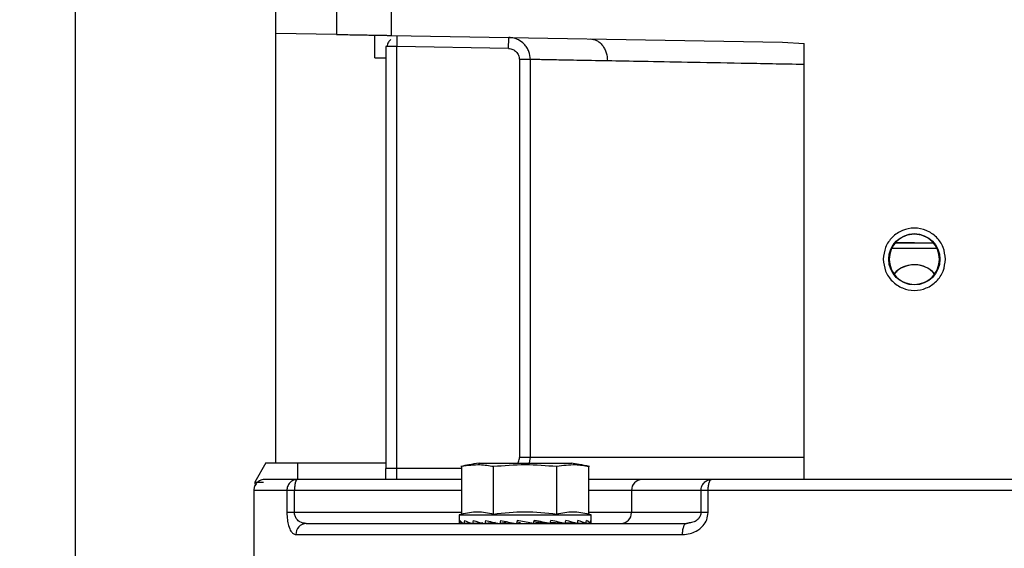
# Model space of a CAD drawing. Header units: inches. Extents: x 170 to 288, y 234 to 248.
# Tile 60 of 256: x 177.0824 to 177.1998, y 244.4929 to 244.5559. Entities that reach past the tile are written whole.
import ezdxf

# ---------------------------------------------------------------- set-up
doc = ezdxf.new("R2010")
doc.units = ezdxf.units.IN
doc.header["$LTSCALE"] = 0.25
doc.header["$MEASUREMENT"] = 0
doc.layers.add('ANNOTATIONS', color=1, linetype='Continuous')
doc.layers.add('SLIM E GUIDE MOTOR LH', color=7, linetype='Continuous')
doc.styles.add('ARIAL', font='arial.ttf', dxfattribs={"height": 0.09375})
doc.dimstyles.new('STANDARD$0', dxfattribs={"dimtxt": 0.09375, "dimasz": 0.09375, "dimexe": 0.03125, "dimexo": 0.046875, "dimgap": 0.09, "dimtad": 0, "dimtih": 1, "dimtoh": 1, "dimdec": 4, "dimzin": 0, "dimdsep": 46, "dimtxsty": 'ARIAL', "dimcen": 0.09, "dimadec": 0, "dimazin": 0, "dimtfac": 1, "dimtdec": 4, "dimtofl": 0, "dimtmove": 0, "dimatfit": 1, "dimfxl": 1, "dimtolj": 1, "dimtzin": 0, "dimarcsym": 0})

# ---------------------------------------------------------------- blocks, each defined once
blk = doc.blocks.new('*D8')
at = {"layer": 'ANNOTATIONS', "color": 0, "lineweight": -2, "transparency": 16777216}
for p, q in [((176.9911646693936, 244.7789401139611), (176.9911646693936, 245.4337754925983)), ((177.6157813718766, 244.2824744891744), (177.6157813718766, 245.4337754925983)), ((176.8974146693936, 245.4025254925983), (176.8036646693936, 245.4025254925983)), ((177.7095313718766, 245.4025254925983), (177.8032813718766, 245.4025254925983))]:
    blk.add_line(p, q, dxfattribs=at)
at = {"layer": 'ANNOTATIONS', "color": 0, "transparency": 16777216}
for points in [[(176.8974146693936, 245.4181504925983), (176.8974146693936, 245.3869004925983), (176.9911646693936, 245.4025254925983)], [(177.7095313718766, 245.4181504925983), (177.7095313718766, 245.3869004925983), (177.6157813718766, 245.4025254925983)]]:
    blk.add_solid(points, dxfattribs=at)
at = {"layer": 'defpoints', "color": 0, "transparency": 16777216}
for p in [(177.6157813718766, 245.4025254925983), (176.9911646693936, 244.6851901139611), (177.6157813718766, 244.1887244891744)]:
    blk.add_point(p, dxfattribs=at)
at = {"layer": 'ANNOTATIONS', "color": 0, "transparency": 16777216, "insert": (177.3544832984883, 245.4025254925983), "char_height": 0.09375, "attachment_point": 5, "style": 'ARIAL'}
blk.add_mtext('\\A1;27 1/2"', dxfattribs=at)

msp = doc.modelspace()

# ---------------------------------------------------------------- linework, layer by layer
at = {"layer": 'SLIM E GUIDE MOTOR LH'}
for p, q in [((177.1129659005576, 244.5030271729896), (177.1129659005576, 244.775993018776)), ((177.0890811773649, 244.4644444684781), (177.0890811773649, 244.6394444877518)), ((177.1201835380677, 244.5574891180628), (177.1201835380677, 244.5540985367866)), ((177.1267453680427, 244.5539840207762), (177.1267453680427, 244.5574891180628)), ((177.1201835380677, 244.5540985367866), (177.1129659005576, 244.5542245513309)), ((177.1247766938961, 244.551324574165), (177.1247766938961, 244.5540183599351)), ((177.1267453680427, 244.5539840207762), (177.1733790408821, 244.5531699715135)), ((177.126188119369, 244.5526600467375), (177.1260892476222, 244.5526600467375)), ((177.1260892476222, 244.5526600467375), (177.1260892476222, 244.5023709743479)), ((177.1274014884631, 244.5010586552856), (177.1274014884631, 244.5526600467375)), ((177.140707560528, 244.5524277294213), (177.1274014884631, 244.5526600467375)), ((177.1733790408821, 244.5531699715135), (177.1759578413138, 244.553008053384)), ((177.1759578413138, 244.5011793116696), (177.1759578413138, 244.553008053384)), ((177.1247766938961, 244.551324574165), (177.1260892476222, 244.5513016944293)), ((177.1433092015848, 244.5511154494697), (177.1420013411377, 244.5511154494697)), ((177.1420013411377, 244.5511154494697), (177.1420013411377, 244.5036833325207)), ((177.1433092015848, 244.5036833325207), (177.1433092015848, 244.5511154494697)), ((177.1890808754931, 244.5292740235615), (177.1868327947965, 244.5292739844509)), ((177.1759578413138, 244.5036833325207), (177.1420013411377, 244.5036833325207)), ((177.1431505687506, 244.502860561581), (177.1433092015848, 244.5036833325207)), ((177.1117847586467, 244.5030271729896), (177.110461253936, 244.500734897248)), ((177.1117847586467, 244.5030271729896), (177.1260892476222, 244.5030271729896)), ((177.1155903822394, 244.5010586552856), (177.1155903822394, 244.5030271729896)), ((177.1274014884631, 244.5023709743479), (177.1260892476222, 244.5023709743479)), ((177.1351069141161, 244.5023709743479), (177.1274014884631, 244.5023709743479)), ((177.1351069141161, 244.5026312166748), (177.1351069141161, 244.4969388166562)), ((177.1371062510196, 244.502995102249), (177.1482609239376, 244.502995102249)), ((177.1388953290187, 244.4969388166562), (177.1388953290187, 244.5026312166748)), ((177.1464718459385, 244.4969388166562), (177.1464718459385, 244.5026312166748)), ((177.1502602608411, 244.4969388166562), (177.1502602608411, 244.5026312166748)), ((177.1351069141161, 244.5010586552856), (177.1155243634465, 244.5010586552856)), ((177.1649057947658, 244.5010586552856), (177.1566274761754, 244.5010586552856)), ((177.1103411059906, 244.4997463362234), (177.1103411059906, 244.4912161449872)), ((177.1142775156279, 244.4997463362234), (177.1103411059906, 244.4997463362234)), ((177.110461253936, 244.500734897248), (177.1114997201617, 244.500734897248)), ((177.110461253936, 244.500734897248), (177.1104844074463, 244.5002927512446)), ((177.1142775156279, 244.4997463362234), (177.1142775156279, 244.4971216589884)), ((177.1151845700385, 244.4971216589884), (177.1151845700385, 244.4997463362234)), ((177.1351069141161, 244.4997463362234), (177.1151845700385, 244.4997463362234)), ((177.1553596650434, 244.4997463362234), (177.1502602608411, 244.4997463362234)), ((177.1636382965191, 244.4997463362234), (177.1553596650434, 244.4997463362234)), ((177.1553596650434, 244.4997463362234), (177.1553596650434, 244.4971216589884)), ((177.1636382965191, 244.4997463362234), (177.1636382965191, 244.4971216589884)), ((177.2136664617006, 244.4997463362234), (177.1644962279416, 244.4997463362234)), ((177.1644962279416, 244.4971216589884), (177.1644962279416, 244.4997463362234)), ((177.1151845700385, 244.4971216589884), (177.1142775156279, 244.4971216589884)), ((177.1351069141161, 244.4971216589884), (177.1151845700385, 244.4971216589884)), ((177.1351069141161, 244.4969388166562), (177.1348096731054, 244.4968591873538)), ((177.1348096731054, 244.4968591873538), (177.1348096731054, 244.4959938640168)), ((177.1348096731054, 244.4968591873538), (177.1505575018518, 244.4968591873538)), ((177.1553596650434, 244.4971216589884), (177.1502602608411, 244.4971216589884)), ((177.1505575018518, 244.4968591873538), (177.1502602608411, 244.4969388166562)), ((177.1505575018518, 244.4959938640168), (177.1505575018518, 244.4968591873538)), ((177.1644962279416, 244.4971216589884), (177.1553596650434, 244.4971216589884)), ((177.1165790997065, 244.4958093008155), (177.1163306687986, 244.4958492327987)), ((177.1353547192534, 244.4958384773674), (177.1348744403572, 244.4958167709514)), ((177.1353565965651, 244.4958376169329), (177.1348797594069, 244.4958167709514)), ((177.1362752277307, 244.4958606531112), (177.135401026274, 244.4958167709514)), ((177.1362893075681, 244.4958563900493), (177.135416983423, 244.4958167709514)), ((177.1375643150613, 244.4958865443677), (177.1364241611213, 244.4958167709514)), ((177.1376109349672, 244.4958757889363), (177.1364491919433, 244.4958167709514)), ((177.1391037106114, 244.4959224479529), (177.137874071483, 244.4958167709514)), ((177.1384184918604, 244.4958487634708), (177.1379066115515, 244.4958167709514)), ((177.1406027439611, 244.4959715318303), (177.1396515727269, 244.4958167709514)), ((177.1406093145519, 244.4960004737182), (177.1406027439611, 244.4959715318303)), ((177.1406027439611, 244.4959715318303), (177.1410373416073, 244.4958951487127)), ((177.1417178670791, 244.4961636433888), (177.1416355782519, 244.4958167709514)), ((177.1421221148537, 244.4958951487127), (177.141672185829, 244.4959715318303)), ((177.1443298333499, 244.4958951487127), (177.1437353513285, 244.496003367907)), ((177.1456780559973, 244.4958167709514), (177.1439402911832, 244.4959715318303)), ((177.1439402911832, 244.4959715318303), (177.1443298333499, 244.4958951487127)), ((177.1474608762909, 244.4958167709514), (177.1457021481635, 244.4959266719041)), ((177.1460963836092, 244.4958951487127), (177.1460594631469, 244.4959043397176)), ((177.1460716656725, 244.4959035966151), (177.1460963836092, 244.4958951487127)), ((177.1474934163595, 244.4958167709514), (177.1474611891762, 244.4958195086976)), ((177.1489179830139, 244.4958167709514), (177.147474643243, 244.4958901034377)), ((177.1489430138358, 244.4958167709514), (177.1489182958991, 244.4958182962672)), ((177.1499505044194, 244.4958167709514), (177.1489248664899, 244.4958633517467)), ((177.1499661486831, 244.4958167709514), (177.1499505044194, 244.4958175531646)), ((177.1504874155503, 244.4958167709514), (177.1499523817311, 244.4958401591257)), ((177.1504930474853, 244.4958167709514), (177.1504874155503, 244.4958170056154)), ((177.1617365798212, 244.4957171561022), (177.1619058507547, 244.4958093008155)), ((177.1622350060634, 244.495833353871), (177.1617368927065, 244.4957177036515)), ((177.1622246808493, 244.4958773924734), (177.1619058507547, 244.4958093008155)), ((177.1153500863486, 244.4944969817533), (177.1614452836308, 244.4944969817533))]:
    msp.add_line(p, q, dxfattribs=at)
at = {"layer": 'SLIM E GUIDE MOTOR LH', "flags": 128}
for points in [[(177.140707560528, 244.5524277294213), (177.1407119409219, 244.5526837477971), (177.1407163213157, 244.5529299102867), (177.1407203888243, 244.5531567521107), (177.1407238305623, 244.5533555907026), (177.1407266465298, 244.5535187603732), (177.1407288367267, 244.553640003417), (177.1407300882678, 244.5537147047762), (177.1407304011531, 244.5537398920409)], [(177.1868484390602, 244.5292737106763), (177.1880905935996, 244.5292737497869), (177.1912979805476, 244.5292740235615)], [(177.1900711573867, 244.5292737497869), (177.1913408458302, 244.5292737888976)], [(177.1864144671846, 244.5286175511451), (177.1890808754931, 244.5286175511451), (177.1911252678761, 244.5286175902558), (177.1917832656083, 244.5286176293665)], [(177.1436909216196, 244.4958167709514), (177.1430341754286, 244.4959322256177), (177.1423749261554, 244.4960481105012), (177.1417178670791, 244.4961636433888)]]:
    msp.add_lwpolyline(points, dxfattribs=at)
at = {"layer": 'SLIM E GUIDE MOTOR LH'}
msp.add_circle((177.1890812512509, 244.5273053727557), 0.003051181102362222, dxfattribs=at)
for centre, radius, start, end in [((177.1890810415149, 244.5233681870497), 0.003280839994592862, 42.88606067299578, 136.9480238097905), ((177.1566502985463, 244.4997680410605), 0.001290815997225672, 91.01307519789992, 180.96346355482), ((177.1540695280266, 244.4970994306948), 0.001290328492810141, 271.0053041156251, 0.9870745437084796), ((177.1166222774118, 244.4945372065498), 0.001272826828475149, 91.94399971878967, 181.8110043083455)]:
    msp.add_arc(centre, radius, start, end, dxfattribs=at)
for centre, major_axis, ratio, start_param, end_param in [((177.1426836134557, 244.4959938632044), (0.007874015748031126, 0), 0.1757871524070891, 3.141592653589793, 3.26988726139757), ((177.1426836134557, 244.5002348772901), (0.002150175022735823, 0.03318812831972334), 0.2282368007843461, 1.708549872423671, 1.719086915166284), ((177.1426836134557, 244.4959938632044), (0.007873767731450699, -0.0003688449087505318), 0.1694362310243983, 3.288361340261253, 3.539623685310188), ((177.1426836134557, 244.500234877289), (0.004106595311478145, 0.03318134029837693), 0.2024732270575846, 1.718817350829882, 1.729354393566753), ((177.1426836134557, 244.4959938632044), (0.007873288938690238, -0.000708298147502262), 0.151041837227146, 3.555810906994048, 3.807073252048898), ((177.1426836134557, 244.5002348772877), (0.005722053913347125, 0.0331786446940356), 0.1630291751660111, 1.721872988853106, 1.732410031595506), ((177.1426836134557, 244.4959938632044), (0.00787307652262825, -0.000993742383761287), 0.1223802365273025, 3.819468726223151, 4.070731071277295), ((177.1426836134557, 244.5002348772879), (0.006910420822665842, 0.03318244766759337), 0.1137473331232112, 1.717448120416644, 1.727985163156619), ((177.1426836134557, 244.4959938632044), (0.007873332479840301, -0.001207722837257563), 0.08588791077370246, 4.078996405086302, 4.330258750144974), ((177.1426836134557, 244.5002348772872), (0.007632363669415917, 0.03318877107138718), 0.0583256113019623, 1.707176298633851, 1.71771334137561), ((177.1426836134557, 244.4959938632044), (0.00787379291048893, -0.001339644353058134), 0.04421959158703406, 4.335145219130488, 4.586407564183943), ((177.1426836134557, 244.5002348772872), (0.00763236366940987, 0.03318877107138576), 0.05832561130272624, 4.592296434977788, 4.602833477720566), ((177.1426836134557, 244.4959938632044), (0.007873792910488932, -0.001339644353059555), 0.04421959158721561, 1.188225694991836, 1.439488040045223), ((177.1426836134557, 244.500234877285), (0.006910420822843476, 0.03318244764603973), 0.1137473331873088, 4.602568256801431, 4.613105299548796), ((177.1426836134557, 244.4959938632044), (0.007873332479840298, -0.001207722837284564), 0.08588791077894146, 0.9320768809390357, 1.183339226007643), ((177.1426836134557, 244.5002348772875), (0.005722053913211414, 0.03317864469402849), 0.1630291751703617, 4.606993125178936, 4.617530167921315), ((177.1426836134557, 244.4959938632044), (0.00787307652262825, 0.000993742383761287), 0.1223802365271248, 5.354046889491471, 5.404737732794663), ((177.1426836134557, 244.4959938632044), (0.007873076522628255, -0.0009937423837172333), 0.1223802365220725, 0.6725492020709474, 0.9238115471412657), ((177.1426836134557, 244.5002348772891), (0.004106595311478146, 0.03318134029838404), 0.2024732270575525, 4.603937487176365, 4.614474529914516), ((177.1426836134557, 244.4959938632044), (0.007873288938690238, 0.0007082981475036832), 0.1510418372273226, 5.617704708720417, 5.649603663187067), ((177.1426836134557, 244.4959938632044), (0.007873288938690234, -0.0007082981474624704), 0.1510418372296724, 0.4088913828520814, 0.6601537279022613), ((177.1426836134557, 244.5002348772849), (0.0021501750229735, 0.03318812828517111), 0.2282368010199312, 4.593670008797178, 4.604207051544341), ((177.1426836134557, 244.4959938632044), (0.007873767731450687, -0.0003688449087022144), 0.1694362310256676, 0.1414418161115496, 0.3927041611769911), ((177.1426836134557, 244.5002348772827), (0, 0.03319175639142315), 0.2372280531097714, 4.578884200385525, 4.589421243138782), ((177.1426836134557, 244.4959938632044), (0.007874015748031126, 0), 0.1757871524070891, 6.154890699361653, 6.406153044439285)]:
    msp.add_ellipse(centre, major_axis=major_axis, ratio=ratio, start_param=start_param, end_param=end_param, dxfattribs=at)
for points, knots in [([(177.1201835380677, 244.5540985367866), (177.1202285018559, 244.5540977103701), (177.120297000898, 244.554096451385), (177.1207087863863, 244.5540892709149), (177.1212130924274, 244.5540807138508), (177.1218902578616, 244.5540684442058), (177.1226998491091, 244.5540544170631), (177.1234644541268, 244.5540413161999), (177.1242290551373, 244.5540280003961), (177.125038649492, 244.5540141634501), (177.1257158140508, 244.5540018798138), (177.1262201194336, 244.5539931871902), (177.1266319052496, 244.5539860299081), (177.1267004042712, 244.553984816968), (177.1267453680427, 244.5539840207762)], [0, 0, 0, 0, 0.1212618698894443, 0.1847335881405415, 0.2498943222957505, 0.3548404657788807, 0.4224418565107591, 0.4999999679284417, 0.5775582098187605, 0.6451594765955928, 0.750105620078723, 0.8152664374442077, 0.8787381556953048, 1, 1, 1, 1]), ([(177.1260892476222, 244.5539954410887), (177.12610537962, 244.5539951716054), (177.1261389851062, 244.5539946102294), (177.1263524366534, 244.5539908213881), (177.1266139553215, 244.5539862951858), (177.1267453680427, 244.5539840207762)], [0, 0, 0, 0, 0.3147431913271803, 0.6556595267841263, 1, 1, 1, 1]), ([(177.1273805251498, 244.5538661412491), (177.1273811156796, 244.5538325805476), (177.1273823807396, 244.5537606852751), (177.1273856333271, 244.5535591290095), (177.1273905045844, 244.5532901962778), (177.127396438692, 244.5529658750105), (177.1273997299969, 244.5527665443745), (177.1274014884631, 244.5526600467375)], [0, 0, 0, 0, 0.1532637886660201, 0.3283287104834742, 0.6101542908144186, 0.7917146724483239, 0.9999999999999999, 0.9999999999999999, 0.9999999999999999, 0.9999999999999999]), ([(177.1433092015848, 244.5511154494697), (177.143274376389, 244.5514452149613), (177.1432212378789, 244.5519483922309), (177.1428994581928, 244.5525531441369), (177.1425067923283, 244.5530488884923), (177.1419783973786, 244.5534328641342), (177.1413422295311, 244.5536860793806), (177.1409440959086, 244.5537210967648), (177.1407304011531, 244.5537398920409)], [0, 0, 0, 0, 0.2416307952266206, 0.3686957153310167, 0.499512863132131, 0.7063832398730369, 0.8424037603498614, 0.9999999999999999, 0.9999999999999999, 0.9999999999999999, 0.9999999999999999]), ([(177.126659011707, 244.5534918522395), (177.1265575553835, 244.553399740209), (177.1263363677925, 244.5531989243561), (177.126235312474, 244.5528493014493), (177.1261806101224, 244.5526600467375)], [0, 0, 0, 0, 0.4586890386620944, 1, 1, 1, 1]), ([(177.1266637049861, 244.5534891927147), (177.1265604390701, 244.5533938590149), (177.1263372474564, 244.5531878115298), (177.126235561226, 244.5528313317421), (177.1261809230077, 244.552639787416)], [0, 0, 0, 0, 0.4626782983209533, 1, 1, 1, 1]), ([(177.1274014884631, 244.5526600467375), (177.1272285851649, 244.5526600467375), (177.1268827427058, 244.5526600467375), (177.126463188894, 244.5526600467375), (177.1262236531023, 244.5526600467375), (177.1261884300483, 244.5526600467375), (177.126188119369, 244.5526600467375)], [0, 0, 0, 0, 0.3323250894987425, 0.6647191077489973, 0.9970427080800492, 0.9999999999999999, 0.9999999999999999, 0.9999999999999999, 0.9999999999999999]), ([(177.1504404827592, 244.5535703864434), (177.1507009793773, 244.5535312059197), (177.151101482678, 244.553470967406), (177.1515799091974, 244.5531403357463), (177.1519071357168, 244.5528010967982), (177.1521695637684, 244.5523826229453), (177.1524215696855, 244.5517761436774), (177.1524605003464, 244.5512731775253), (177.152485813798, 244.5509461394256)], [0, 0, 0, 0, 0.2399316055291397, 0.3688854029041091, 0.5004377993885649, 0.631924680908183, 0.7606704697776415, 0.9999999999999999, 0.9999999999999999, 0.9999999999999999, 0.9999999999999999]), ([(177.140707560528, 244.5524277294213), (177.140877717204, 244.5524055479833), (177.1412178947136, 244.5523612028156), (177.1416446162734, 244.5520568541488), (177.1419435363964, 244.5516263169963), (177.1419820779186, 244.551285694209), (177.1420013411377, 244.5511154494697)], [0, 0, 0, 0, 0.2502233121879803, 0.5002468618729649, 0.7502212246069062, 1, 1, 1, 1]), ([(177.152485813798, 244.5509461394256), (177.1512153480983, 244.550969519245), (177.1486968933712, 244.5510158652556), (177.146001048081, 244.5510654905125), (177.1440887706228, 244.5511009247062), (177.1435674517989, 244.551110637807), (177.1433092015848, 244.5511154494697)], [0, 0, 0, 0, 0.2568098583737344, 0.5090763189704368, 0.7568068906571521, 1, 1, 1, 1]), ([(177.1759578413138, 244.5505129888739), (177.1734109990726, 244.5505598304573), (177.1684917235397, 244.5506503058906), (177.1620714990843, 244.5507681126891), (177.1566938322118, 244.5508680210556), (177.1538492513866, 244.5509208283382), (177.152485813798, 244.5509461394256)], [0, 0, 0, 0, 0.278646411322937, 0.5382109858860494, 0.7786596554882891, 1, 1, 1, 1]), ([(177.1927885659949, 244.5273053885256), (177.1927328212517, 244.527790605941), (177.192621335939, 244.5287610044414), (177.1917642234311, 244.5299951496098), (177.1905387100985, 244.5308197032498), (177.1890812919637, 244.5311092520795), (177.1876238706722, 244.5308196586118), (177.186398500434, 244.5299950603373), (177.1855409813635, 244.5287611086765), (177.1854295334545, 244.5277906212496), (177.1853738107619, 244.5273053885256)], [0, 0, 0, 0, 0.1250000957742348, 0.2499908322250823, 0.3749890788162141, 0.5000057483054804, 0.6249958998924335, 0.7499941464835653, 0.8749999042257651, 1, 1, 1, 1]), ([(177.1890811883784, 244.5302985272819), (177.1886885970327, 244.530253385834), (177.1879041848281, 244.5301631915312), (177.1869157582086, 244.5294713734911), (177.1862241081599, 244.5284825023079), (177.1861337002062, 244.5276980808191), (177.1860884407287, 244.5273053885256)], [0, 0, 0, 0, 0.2502386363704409, 0.4999861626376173, 0.7496861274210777, 1, 1, 1, 1]), ([(177.1920739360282, 244.5273053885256), (177.1920286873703, 244.5276981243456), (177.1919382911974, 244.5284827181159), (177.1912464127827, 244.5294716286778), (177.1902579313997, 244.5301632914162), (177.1894736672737, 244.5302534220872), (177.1890811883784, 244.5302985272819)], [0, 0, 0, 0, 0.2503364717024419, 0.5001133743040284, 0.7498356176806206, 1, 1, 1, 1]), ([(177.1853738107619, 244.5273053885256), (177.1854295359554, 244.5268201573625), (177.1855409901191, 244.5258496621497), (177.186398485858, 244.5246156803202), (177.1876238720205, 244.5237910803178), (177.1890812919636, 244.5235014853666), (177.1905387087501, 244.5237910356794), (177.1917642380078, 244.5246155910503), (177.1926213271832, 244.5258497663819), (177.1927328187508, 244.5268201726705), (177.1927885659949, 244.5273053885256)], [0, 0, 0, 0, 0.124999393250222, 0.2500072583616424, 0.3750048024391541, 0.4999942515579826, 0.6250102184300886, 0.7500077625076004, 0.8750006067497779, 0.9999999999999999, 0.9999999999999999, 0.9999999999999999, 0.9999999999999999]), ([(177.1860884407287, 244.5273053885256), (177.1861335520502, 244.5269123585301), (177.1862237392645, 244.52612660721), (177.1869165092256, 244.5251380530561), (177.1879048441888, 244.5244462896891), (177.1886890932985, 244.524356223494), (177.1890811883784, 244.5243111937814)], [0, 0, 0, 0, 0.2503817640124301, 0.5005668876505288, 0.7503022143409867, 1, 1, 1, 1]), ([(177.1890811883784, 244.5243111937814), (177.1894734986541, 244.5243562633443), (177.1902579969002, 244.5244463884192), (177.1912464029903, 244.525138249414), (177.1919385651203, 244.5261269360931), (177.1920287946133, 244.5269124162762), (177.1920739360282, 244.5273053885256)], [0, 0, 0, 0, 0.249833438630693, 0.4995889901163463, 0.7496465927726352, 0.9999999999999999, 0.9999999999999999, 0.9999999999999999, 0.9999999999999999]), ([(177.1914559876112, 244.5255751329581), (177.1912847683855, 244.525757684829), (177.1908569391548, 244.5262138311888), (177.1899993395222, 244.5265630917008), (177.188996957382, 244.5266964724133), (177.1880194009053, 244.5265235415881), (177.1871870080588, 244.5261277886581), (177.186834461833, 244.5257159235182), (177.1867098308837, 244.525570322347)], [0, 0, 0, 0, 0.1400567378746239, 0.3499628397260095, 0.4999098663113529, 0.6964188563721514, 0.8926790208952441, 1, 1, 1, 1]), ([(177.1417763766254, 244.502995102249), (177.1418220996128, 244.5030552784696), (177.1419725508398, 244.5032532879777), (177.1419895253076, 244.5035068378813), (177.1420013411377, 244.5036833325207)], [0, 0, 0, 0, 0.3039057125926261, 1, 1, 1, 1]), ([(177.1260892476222, 244.5010586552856), (177.1260892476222, 244.5012658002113), (177.1260892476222, 244.5016800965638), (177.1260892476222, 244.502140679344), (177.1260892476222, 244.5023709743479)], [0, 0, 0, 0, 0.4999921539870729, 1, 1, 1, 1]), ([(177.1371841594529, 244.5030069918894), (177.1367804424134, 244.5029424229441), (177.1360595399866, 244.5028271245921), (177.1353445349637, 244.502679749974), (177.1350299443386, 244.5026149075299)], [0, 0, 0, 0, 0.5600162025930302, 1, 1, 1, 1]), ([(177.1351069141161, 244.5026312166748), (177.1358377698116, 244.502740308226), (177.1371012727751, 244.5029289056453), (177.1383633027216, 244.5027194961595), (177.1388953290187, 244.5026312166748)], [0, 0, 0, 0, 0.5784360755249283, 0.9999999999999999, 0.9999999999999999, 0.9999999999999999, 0.9999999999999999]), ([(177.1388953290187, 244.5026312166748), (177.1401581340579, 244.5027307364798), (177.1426836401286, 244.5029297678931), (177.1452091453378, 244.5027307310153), (177.1464718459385, 244.5026312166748)], [0, 0, 0, 0, 0.5000205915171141, 1, 1, 1, 1]), ([(177.1464718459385, 244.5026312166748), (177.1472028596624, 244.5027403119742), (177.1484665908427, 244.5029289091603), (177.1497283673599, 244.5027194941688), (177.1502602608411, 244.5026312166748)], [0, 0, 0, 0, 0.5784566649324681, 1, 1, 1, 1]), ([(177.1503375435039, 244.5026149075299), (177.1499369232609, 244.5026967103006), (177.1492216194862, 244.5028427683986), (177.1485005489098, 244.5029568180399), (177.1481833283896, 244.5030069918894)], [0, 0, 0, 0, 0.5600700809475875, 0.9999999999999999, 0.9999999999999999, 0.9999999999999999, 0.9999999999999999]), ([(177.1116533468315, 244.5010586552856), (177.1115265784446, 244.5010479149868), (177.1112631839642, 244.5010255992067), (177.1108933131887, 244.5008418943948), (177.1105743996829, 244.5005368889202), (177.1103609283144, 244.5001255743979), (177.1103492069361, 244.4998156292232), (177.1103436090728, 244.4996676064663)], [0, 0, 0, 0, 0.1779617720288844, 0.3697621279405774, 0.567164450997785, 0.7932875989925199, 1, 1, 1, 1]), ([(177.1155243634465, 244.5010586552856), (177.1147540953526, 244.5010586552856), (177.1132130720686, 244.5010586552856), (177.1119132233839, 244.5010586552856), (177.1117399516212, 244.5010586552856), (177.1116533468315, 244.5010586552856)], [0, 0, 0, 0, 0.3332725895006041, 0.6667559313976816, 1, 1, 1, 1]), ([(177.1155243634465, 244.5010586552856), (177.1153674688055, 244.5010411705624), (177.1151261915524, 244.5010142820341), (177.1148361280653, 244.5008503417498), (177.1146360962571, 244.5006812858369), (177.1144754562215, 244.5004708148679), (177.1143198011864, 244.5001654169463), (177.1142941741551, 244.4999114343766), (177.1142775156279, 244.4997463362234)], [0, 0, 0, 0, 0.2395029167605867, 0.3683147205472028, 0.5000403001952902, 0.6316274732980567, 0.7605441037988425, 1, 1, 1, 1]), ([(177.1155243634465, 244.5010586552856), (177.1154799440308, 244.5010389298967), (177.1153911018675, 244.5009994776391), (177.1152783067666, 244.5006960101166), (177.1152000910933, 244.5002621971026), (177.1151897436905, 244.4999182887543), (177.1151845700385, 244.4997463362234)], [0, 0, 0, 0, 0.2499966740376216, 0.500012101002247, 0.7500084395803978, 0.9999999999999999, 0.9999999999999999, 0.9999999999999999, 0.9999999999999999]), ([(177.1566274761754, 244.5010586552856), (177.156206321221, 244.5010586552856), (177.1553640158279, 244.5010586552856), (177.1531222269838, 244.5010586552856), (177.1511727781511, 244.5010586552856), (177.1502602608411, 244.5010586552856)], [0, 0, 0, 0, 0.3472226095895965, 0.6944414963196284, 1, 1, 1, 1]), ([(177.1636382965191, 244.4997463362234), (177.1636573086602, 244.4999182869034), (177.1636953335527, 244.5002621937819), (177.1639884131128, 244.5006960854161), (177.1644075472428, 244.5009994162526), (177.1647397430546, 244.5010389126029), (177.1649057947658, 244.5010586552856)], [0, 0, 0, 0, 0.249978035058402, 0.4999640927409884, 0.7500515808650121, 1, 1, 1, 1]), ([(177.1644962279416, 244.4997463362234), (177.1645017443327, 244.4999114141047), (177.1645102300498, 244.5001653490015), (177.1645610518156, 244.5004709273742), (177.1646138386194, 244.5006811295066), (177.16467987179, 244.5008504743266), (177.1647748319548, 244.5010141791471), (177.1648541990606, 244.501041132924), (177.1649057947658, 244.5010586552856)], [0, 0, 0, 0, 0.2394563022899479, 0.3683492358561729, 0.5000012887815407, 0.6316461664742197, 0.7605371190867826, 0.9999999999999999, 0.9999999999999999, 0.9999999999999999, 0.9999999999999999]), ([(177.2132565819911, 244.5010586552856), (177.2106357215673, 244.5010586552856), (177.2053924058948, 244.5010586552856), (177.1972735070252, 244.5010586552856), (177.189081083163, 244.5010586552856), (177.1808886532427, 244.5010586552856), (177.1727697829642, 244.5010586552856), (177.1675265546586, 244.5010586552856), (177.1649057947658, 244.5010586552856)], [0, 0, 0, 0, 0.1666369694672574, 0.3333753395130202, 0.5000001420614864, 0.6666313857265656, 0.8333700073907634, 1, 1, 1, 1]), ([(177.1151845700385, 244.4997463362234), (177.1150818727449, 244.4997463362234), (177.1148763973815, 244.4997463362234), (177.114614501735, 244.4997463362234), (177.1144012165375, 244.4997463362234), (177.1143187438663, 244.4997463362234), (177.1142775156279, 244.4997463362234)], [0, 0, 0, 0, 0.2498530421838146, 0.4999026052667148, 0.750000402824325, 1, 1, 1, 1]), ([(177.1644962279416, 244.4997463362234), (177.1643955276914, 244.4997463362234), (177.1641941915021, 244.4997463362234), (177.1639438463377, 244.4997463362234), (177.1637449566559, 244.4997463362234), (177.1636738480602, 244.4997463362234), (177.1636382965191, 244.4997463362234)], [0, 0, 0, 0, 0.250098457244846, 0.5000371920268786, 0.7500379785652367, 1, 1, 1, 1]), ([(177.1142775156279, 244.4971216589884), (177.1142884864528, 244.4968293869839), (177.1143100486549, 244.4962549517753), (177.1144832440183, 244.4954495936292), (177.1147281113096, 244.4948988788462), (177.1150327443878, 244.4945587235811), (177.1152376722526, 244.4945188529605), (177.1153500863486, 244.4944969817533)], [0, 0, 0, 0, 0.189563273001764, 0.3725701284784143, 0.6161450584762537, 0.7894346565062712, 0.9999999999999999, 0.9999999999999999, 0.9999999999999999, 0.9999999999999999]), ([(177.1165790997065, 244.4958093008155), (177.1163219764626, 244.4958414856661), (177.1159150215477, 244.4958924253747), (177.1154659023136, 244.4962688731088), (177.1152684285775, 244.4966255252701), (177.1151949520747, 244.4969114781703), (177.115187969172, 244.4970528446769), (177.1151845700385, 244.4971216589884)], [0, 0, 0, 0, 0.4261682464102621, 0.6745063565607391, 0.8496880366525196, 0.9268312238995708, 1, 1, 1, 1]), ([(177.1351069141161, 244.4969388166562), (177.1357321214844, 244.4970739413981), (177.1369946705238, 244.4973468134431), (177.1382577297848, 244.4970756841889), (177.1388953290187, 244.4969388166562)], [0, 0, 0, 0, 0.49519452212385, 1, 1, 1, 1]), ([(177.1388953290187, 244.4969388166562), (177.1401459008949, 244.4970739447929), (177.1426712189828, 244.4973468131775), (177.1451969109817, 244.4970756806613), (177.1464718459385, 244.4969388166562)], [0, 0, 0, 0, 0.495213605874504, 0.9999999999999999, 0.9999999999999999, 0.9999999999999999, 0.9999999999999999]), ([(177.1464718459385, 244.4969388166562), (177.147097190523, 244.4970739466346), (177.1483599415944, 244.4973468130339), (177.149622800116, 244.4970756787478), (177.1502602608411, 244.4969388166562)], [0, 0, 0, 0, 0.4952239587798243, 1, 1, 1, 1]), ([(177.1614452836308, 244.4944969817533), (177.1617488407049, 244.4945188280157), (177.1623021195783, 244.4945586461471), (177.1631613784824, 244.4948990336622), (177.1638762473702, 244.4954494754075), (177.1643965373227, 244.4962550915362), (177.1644626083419, 244.4968294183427), (177.1644962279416, 244.4971216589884)], [0, 0, 0, 0, 0.2106094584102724, 0.3838677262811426, 0.6274665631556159, 0.8104399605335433, 1, 1, 1, 1]), ([(177.1636382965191, 244.4971216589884), (177.1636340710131, 244.4970528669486), (177.1636253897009, 244.4969115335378), (177.1635308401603, 244.4966253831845), (177.1632751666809, 244.4962707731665), (177.1628082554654, 244.4959474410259), (177.1624263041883, 244.4959015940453), (177.1622246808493, 244.4958773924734)], [0, 0, 0, 0, 0.08589676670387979, 0.1764751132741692, 0.3821747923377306, 0.6738642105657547, 1, 1, 1, 1]), ([(177.1165790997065, 244.4958093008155), (177.1176250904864, 244.4958093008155), (177.1197170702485, 244.4958093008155), (177.1238647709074, 244.4958093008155), (177.1286951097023, 244.4958093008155), (177.1342285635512, 244.4958093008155), (177.1403800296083, 244.4958093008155), (177.1470921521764, 244.4958093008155), (177.1542595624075, 244.4958093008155), (177.1593570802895, 244.4958093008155), (177.1619058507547, 244.4958093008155)], [0, 0, 0, 0, 0.1249997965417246, 0.2499993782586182, 0.3750003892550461, 0.5000017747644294, 0.6250024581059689, 0.7500005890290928, 0.8749997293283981, 1, 1, 1, 1]), ([(177.1614452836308, 244.4944969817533), (177.1614515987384, 244.4946620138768), (177.1614613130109, 244.4949158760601), (177.1615181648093, 244.4952217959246), (177.1615782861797, 244.4954308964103), (177.1616512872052, 244.4956043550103), (177.1617083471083, 244.4956798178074), (177.1617365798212, 244.4957171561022)], [0, 0, 0, 0, 0.3148500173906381, 0.4843209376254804, 0.6574194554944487, 0.8304943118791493, 1, 1, 1, 1])]:
    msp.add_open_spline(points, degree=3, knots=knots, dxfattribs=at)

# ---------------------------------------------------------------- dimensions: what is measured, and where the dimension line sits
at = {"layer": 'ANNOTATIONS'}
dim = msp.add_linear_dim(base=(177.6157813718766, 245.4025254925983), p1=(176.9911646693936, 244.6851901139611), p2=(177.6157813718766, 244.1887244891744), text='27 1/2"', dimstyle='STANDARD$0', override={"dimexo": 0.09375}, dxfattribs=at)
dim.commit()
dim.dimension.update_dxf_attribs({"geometry": '*D8', "text_midpoint": (177.3544832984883, 245.4025254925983), "dimtype": 160})

doc.saveas('drawing.dxf')
